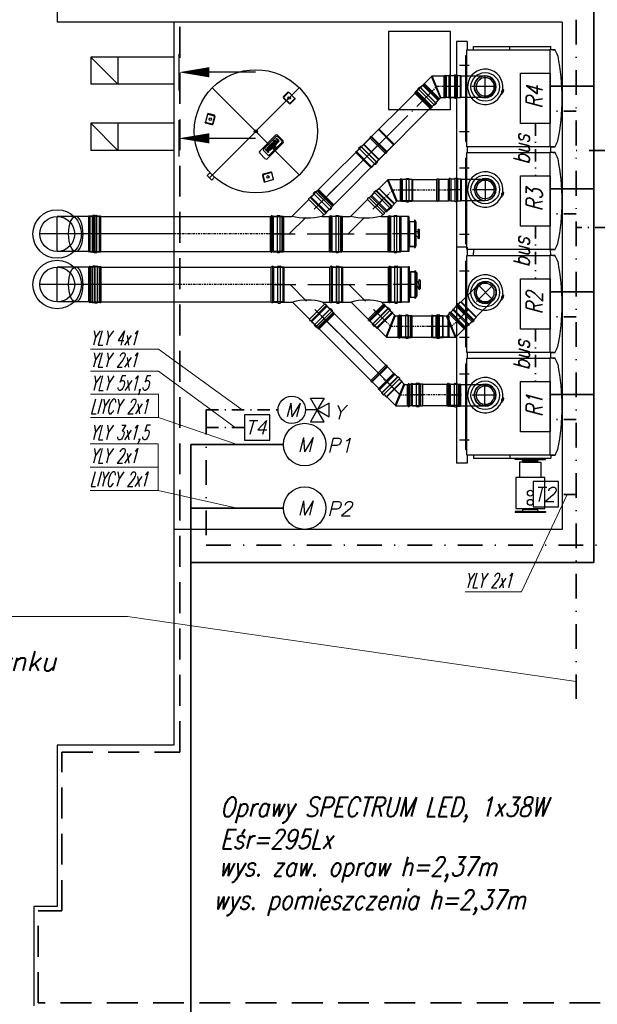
# Model space of a CAD drawing. Header units: millimetres. Extents: x 3448 to 3790, y 468 to 738.
# Tile 3 of 6: x 3552 to 3612, y 526 to 627. Entities that reach past the tile are written whole.
import ezdxf
from ezdxf.enums import TextEntityAlignment as Align

# ---------------------------------------------------------------- set-up
doc = ezdxf.new("R2010")
doc.units = ezdxf.units.MM
for name, pattern in [('ACAD_ISO10W100', [18.5, 12, -3, 0.5, -3]), ('AUSGEZOGEN', [0]), ('DASHDOT', [25.4, 12.7, -6.35, 0, -6.35]), ('DASHED', [181.05, 120.7, -60.35]), ('DASHED2', [9.525, 6.35, -3.175]), ('HIDDEN', [9.525, 6.35, -3.175])]:
    doc.linetypes.add(name, pattern=pattern)
doc.layers.get('0').update_dxf_attribs({"color": 8, "lineweight": 20})
for name, color, linetype, lineweight in [('A-INW-SC', 8, 'Continuous', 30), ('Jeremias - linie zewnetrzne', 8, 'Continuous', 30), ('Jeremias - opisy', 8, 'Continuous', 30), ('Jeremias - osie', 8, 'DASHED', 30), ('Opisy', 2, 'Continuous', 20), ('Oś symetrii', 8, 'ACAD_ISO10W100', 30), ('Pomocnicze', 8, 'Continuous', 30), ('Przewody', 1, 'Continuous', 35), ('Rysunek', 8, 'Continuous', 30), ('Symbole', 3, 'Continuous', 30), ('Ściany', 8, 'Continuous', 30)]:
    doc.layers.add(name, color=color, linetype=linetype, lineweight=lineweight)
doc.styles.add('Romans', font='romans.shx', dxfattribs={"oblique": 15, "height": 2})

# ---------------------------------------------------------------- blocks, each defined once
blk = doc.blocks.new('boven aanzicht con')
for p, q in [((4073.8, 1337.8), (4073.8, 1287.7)), ((4413.8, 1338.5), (4413.8, 1287.7)), ((4304.7, 1205.5), (4301.2, 1205.5)), ((4303, 1207.2), (4303, 1203.7))]:
    blk.add_line(p, q)
at = {"color": 0}
for p, q in [((3993.9, 1300.3), (4493.9, 1300.3)), ((3993.9, 871.3), (3993.9, 1300.3)), ((4463.9, 1307.5), (4023.9, 1307.5)), ((4023.9, 1307.5), (4023.9, 1305.8)), ((4023.9, 1305.8), (4023.9, 1303.2)), ((4023.9, 1303.2), (4023.9, 1302.3)), ((4023.9, 1300.3), (4023.9, 1302.3)), ((4463.9, 1307.5), (4463.9, 1305.8)), ((4463.9, 1305.8), (4463.9, 1303.2)), ((4463.9, 1303.2), (4463.9, 1302.3)), ((4463.9, 1302.3), (4463.9, 1300.3)), ((4493.9, 1300.3), (4493.9, 875.1)), ((4267.1, 1119.9), (4267.1, 1121.9)), ((4267.3, 1119), (4267.7, 1118.4)), ((4291.3, 1113.4), (4291.7, 1114.9)), ((4290, 1112.4), (4290.6, 1112.7)), ((3993.8, 870.5), (3993.8, 870.3)), ((3993.8, 870.4), (3994.2, 851)), ((3994.2, 850.6), (3993.8, 870.3)), ((3993.8, 870.8), (3993.8, 870.3)), ((3993.9, 870.8), (3993.9, 870.3)), ((3993.9, 870.3), (3994.9, 870.3)), ((3994.9, 870.3), (4492.8, 870.3)), ((4492.8, 870.3), (4493.8, 870.3)), ((4493.5, 851.1), (4493.9, 870.4)), ((4493.9, 870.3), (4493.9, 875.1)), ((4493.9, 870.3), (4493.9, 870.5)), ((4493.5, 848.3), (4493.6, 854.8))]:
    blk.add_line(p, q, dxfattribs=at)
blk.add_circle((4302.9, 1205.6), 73.5, dxfattribs=at)
for centre, radius, start, end in [((4023.4, 1301.3), 1, 270, 294.4698), ((4303, 1205.5), 91, 82.8298, 246.7741), ((4303, 1205.5), 91, 262.8458, 82.833), ((4464.3, 1301.3), 1, 245.5302, 270), ((4303, 1205.5), 56.2, 136.7634, 193.2366), ((4303, 1205.5), 46.9, 262.3398, 247.5407), ((4303, 1205.5), 56.2, 133.2366, 136.7634), ((4303, 1205.5), 56.2, 76.7634, 133.2366), ((4295.7, 1178.3), 84.3, 73.8349, 76.2255), ((4303, 1205.5), 56.2, 16.7634, 73.2366), ((4303, 1205.5), 56.2, 316.7634, 13.2366), ((4303, 1205.5), 56.2, 13.2366, 16.7634), ((4303, 1205.5), 56.2, 193.2366, 196.7634), ((4303, 1205.5), 56.2, 196.7634, 253.638), ((4303, 1205.5), 56.2, 313.2366, 316.7634), ((4303, 1205.5), 47, 249.1044, 260.8956), ((4303, 1205.5), 56.2, 253.638, 256.362), ((4303, 1205.5), 56.2, 256.362, 313.2366), ((4643.9, 862.8), 649.8, 180.5382, 181.3738), ((3996.3, 847.1), 2, 180.8133, 242.8265), ((4244.4, 1927.4), 1118.2, 258.651, 281.2547), ((4491.4, 847.1), 2, 296.1028, 359.1617)]:
    blk.add_arc(centre, radius, start, end, dxfattribs=at)
blk.add_ellipse((4279.1, 1116.2), major_axis=(11.6, -3.1), ratio=0.258819, dxfattribs=at)
for points, knots in [([(4248.3, 1192.6), (4248.3, 1192.5), (4248.3, 1192.4), (4248.2, 1192.1), (4248.1, 1192.1), (4247.9, 1192)], [0, 0, 0, 0, 0.5, 0.5, 1, 1, 1, 1]), ([(4248.6, 1189.6), (4248.7, 1189.7), (4248.8, 1189.6), (4249.1, 1189.5), (4249.2, 1189.4), (4249.2, 1189.3)], [0, 0, 0, 0, 0.5, 0.5, 1, 1, 1, 1]), ([(4285.1, 1162.1), (4285.2, 1162), (4285.3, 1161.9), (4285.7, 1161.8), (4286, 1161.7), (4286.2, 1161.6)], [0.7770185, 0.7770185, 0.7770185, 0.7770185, 0.875, 0.875, 1, 1, 1, 1]), ([(4295.6, 1159.1), (4295.8, 1159), (4296.1, 1159), (4296.5, 1159), (4296.6, 1158.9), (4296.7, 1158.9)], [0, 0, 0, 0, 0.125, 0.125, 0.20416, 0.20416, 0.20416, 0.20416]), ([(3993.9, 871.3), (3993.9, 871.3), (3993.9, 871.3), (3993.9, 871.2), (3993.9, 871.1), (3993.8, 870.9), (3993.8, 870.8), (3993.9, 870.6), (3993.9, 870.4), (3993.9, 870.3)], [0.3740197, 0.3740197, 0.3740197, 0.3740197, 0.5, 0.5, 0.75, 0.75, 0.875, 0.875, 1, 1, 1, 1]), ([(4493.6, 856.7), (4493.6, 856.1), (4493.6, 855.4), (4493.6, 854.1), (4493.6, 853.5), (4493.5, 851.7), (4493.5, 850.6), (4493.5, 848.9), (4493.5, 848.3), (4493.5, 847.5), (4493.5, 847.3), (4493.4, 847.2)], [0, 0, 0, 0, 0.0625, 0.0625, 0.125, 0.125, 0.25, 0.25, 0.375, 0.375, 0.46456, 0.46456, 0.46456, 0.46456]), ([(4493.4, 847.2), (4493.5, 847.3), (4493.5, 847.6), (4493.5, 848), (4493.5, 848.1), (4493.5, 848.2)], [0.6013961, 0.6013961, 0.6013961, 0.6013961, 0.75, 0.75, 0.7995415, 0.7995415, 0.7995415, 0.7995415])]:
    blk.add_open_spline(points, degree=3, knots=knots, dxfattribs=at)
blk.add_rational_spline([(4290.6, 1112.7), (4295.2, 1115.2), (4281.7, 1119.3), (4268.1, 1123.5), (4267.1, 1119.9)], [1, 0.65756504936, 1, 0.657565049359, 1], degree=2, knots=[0, 0, 0, 0.5, 0.5, 1, 1, 1], dxfattribs=at)
for points, weights in [([(4267.1, 1119.9), (4267, 1119.5), (4267.3, 1119)], [1, 0.990816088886, 1]), ([(4291.7, 1114.9), (4291.7, 1115.1), (4291.7, 1115.2)], [1, 0.9992111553, 1])]:
    blk.add_rational_spline(points, weights, degree=2, dxfattribs=at)
for points in [[(3995.4, 845.3), (4005, 840.6), (4014.9, 835.8), (4025.1, 830.8)], [(4462.6, 830.8), (4472.8, 835.8), (4482.7, 840.6), (4492.3, 845.3)]]:
    blk.add_open_spline(points, degree=3, dxfattribs=at)
blk = doc.blocks.new('fl')
for p, q in [((-5, 38), (-5, 78)), ((-5, 78), (0, 78)), ((0, -78), (0, 78)), ((-15, 38), (-5, 41.4)), ((-15, -38), (-15, 38)), ((-5, 38), (-5, -38)), ((-15, -38), (-5, -41.4)), ((-5, -38), (-5, -78)), ((-5, -78), (0, -78))]:
    blk.add_line(p, q)
blk = doc.blocks.new('gbs-albi31_180_wzp')
at = {"layer": 'Jeremias - linie zewnetrzne'}
for p, q in [((-91.4, 148.9), (-92.5, 154.9)), ((-92.5, 154.9), (92.5, 154.9)), ((91.4, 148.9), (92.5, 154.9)), ((-95.1, 128.9), (-95.1, 117.8)), ((-94.7, 129.8), (94.7, 129.8)), ((-94.7, 116.9), (94.7, 116.9)), ((-94.3, 130), (-92.2, 130.4)), ((-94.3, 116.8), (-92.2, 116.3)), ((-91.4, 148.9), (-91.4, 131.4)), ((-91.4, 148.9), (91.4, 148.9)), ((-91.4, 115.3), (-91.4, 97.3)), ((91.4, 148.9), (91.4, 131.4)), ((91.4, 115.3), (91.4, 97.3)), ((94.3, 130), (92.2, 130.4)), ((94.3, 116.8), (92.2, 116.3)), ((95.1, 128.9), (95.1, 117.8)), ((-91.4, 97.3), (-90, 94.9)), ((-91.4, 97.3), (91.4, 97.3)), ((-90.5, 54.9), (-90.5, 59.9)), ((-90.5, 59.9), (90.5, 59.9)), ((-90.5, 54.9), (90.5, 54.9)), ((-90, 94.9), (90, 94.9)), ((-90, 54.9), (-90, 94.9)), ((-65.5, 49.9), (-65.5, 54.9)), ((-65.5, 54.9), (65.5, 54.9)), ((-65, 54.9), (-65, 44.9)), ((65, 54.9), (65, 24.9)), ((65.5, 49.9), (65.5, 54.9)), ((91.4, 97.3), (90, 94.9)), ((90, 54.9), (90, 94.9)), ((90.5, 54.9), (90.5, 59.9)), ((-72, 24.9), (-68.8, 21.2)), ((-72, 24.9), (72, 24.9)), ((-68, 20.9), (68, 20.9)), ((65.5, 49.9), (-65.5, 49.9)), ((-65, 44.9), (-65, 24.9)), ((-65, 24.9), (65, 24.9)), ((-63.8, 20.2), (-63.3, 18.9)), ((60.5, 16.9), (-60.3, 16.9)), ((-21.5, 7), (-18, 7)), ((21.5, 0), (-21.5, 0)), ((0, 7), (-18, 7)), ((-11, 14), (-11, 16.9)), ((0, 7), (18, 7)), ((11, 14), (11, 16.9)), ((21.5, 7), (18, 7)), ((63.8, 20.2), (63.3, 18.9)), ((65, 24.9), (65, 44.9)), ((65, 44.9), (65, 24.9)), ((65, 44.9), (65, 24.9)), ((72, 24.9), (68.8, 21.2))]:
    blk.add_line(p, q, dxfattribs=at)
for centre, radius, start, end in [((-94.1, 128.9), 1.03, 101.7683, 180), ((-94.1, 117.8), 1.03, 180, 258.2317), ((-92.4, 131.4), 1.03, 281.7683, 0), ((-92.4, 115.3), 1.03, 0, 78.2317), ((92.4, 131.4), 1.03, 180, 258.2317), ((92.4, 115.3), 1.03, 101.7683, 180), ((94.1, 128.9), 1.03, 0, 78.2317), ((94.1, 117.8), 1.03, 281.7683, 0), ((-68, 21.9), 1, 221.1859, 270), ((-64.7, 19.9), 1, 18.5508, 90), ((-60.5, 19.9), 3, 198.5508, 273.1934), ((-21.5, 3.5), 3.5, 90, 270), ((-18, 14), 7, 270, 0), ((18, 14), 7, 180, 270), ((21.5, 3.5), 3.5, 270, 90), ((60.5, 19.9), 3, 269.9925, 341.4492), ((64.7, 19.9), 1, 90, 161.4492), ((68, 21.9), 1, 270, 318.8141)]:
    blk.add_arc(centre, radius, start, end, dxfattribs=at)
at = {"layer": 'Jeremias - opisy', "linetype": 'AUSGEZOGEN'}
blk.add_line((-91.2, 96.9), (91.2, 96.9), dxfattribs=at)
at = {"layer": 'Jeremias - osie'}
blk.add_line((0, 16.9), (0, 154.9), dxfattribs=at)
blk = doc.blocks.new('gbs-fu16_180_wzb')
at = {"layer": 'Jeremias - linie zewnetrzne'}
for p, q in [((94, 360), (-94, 360)), ((-91.4, 354), (-94, 360)), ((91.4, 354), (94, 360)), ((-95.1, 331.3), (-95.1, 320.2)), ((-94.3, 332.4), (-92.2, 332.8)), ((-94.3, 319.2), (-92.2, 318.7)), ((-94.1, 332.2), (94.7, 332.2)), ((-94.1, 319.3), (94.7, 319.3)), ((-92.2, 332.8), (92.2, 332.8)), ((-92.2, 318.7), (92.2, 318.7)), ((-91.4, 354), (91.4, 354)), ((-91.4, 354), (-91.4, 333.8)), ((-91.4, 317.7), (-91.4, 302.4)), ((91.4, 354), (91.4, 333.8)), ((91.4, 317.7), (91.4, 302.4)), ((94.3, 332.4), (92.2, 332.8)), ((94.3, 319.2), (92.2, 318.7)), ((95.1, 331.3), (95.1, 320.2)), ((-90, 257.8), (-178.2, 169.6)), ((-91.4, 302.4), (91.4, 302.4)), ((-91.4, 302.4), (-90, 300)), ((-90, 300), (90, 300)), ((-90, 300), (-90, 257.8)), ((91.4, 302.4), (90, 300)), ((90, 300), (90, 65.3)), ((-221.5, 126.3), (-186.2, 161.6)), ((-186.2, 161.6), (-185.6, 165.4)), ((-186.2, 161.6), (-108.4, 83.8)), ((-184.5, 167.7), (-184.2, 167.9)), ((-178.2, 169.6), (-181.9, 169.1)), ((-178.2, 169.6), (-100.4, 91.8)), ((-224, 123.1), (-221.5, 126.3)), ((-146.9, 46), (-224, 123.1)), ((-221.5, 126.3), (-143.7, 48.5)), ((-143.7, 48.5), (-221.5, 126.3)), ((-90, 102.2), (-100.4, 91.8)), ((-90, 102.2), (-90, 65.3)), ((-108.4, 83.8), (-143.7, 48.5)), ((-108.4, 83.8), (-104.6, 84.4)), ((-102.3, 85.5), (-102.1, 85.8)), ((-100.4, 91.8), (-100.9, 88.1)), ((-93.1, 59.5), (-93.1, 59.8)), ((-90, 65.3), (-92.3, 62.3)), ((-90, 54), (-92.3, 57)), ((-90, 65.3), (90, 65.3)), ((-90, 4), (-90, 54)), ((-90, 54), (90, 54)), ((90, 65.3), (92.3, 62.3)), ((90, 54), (92.3, 57)), ((90, 54), (90, 4)), ((93.1, 59.5), (93.1, 59.8)), ((-143.7, 48.5), (-146.9, 46)), ((-89.5, 0), (-90, 4)), ((-90, 4), (90, 4)), ((90, 4), (-90, 4)), ((89.5, 0), (-89.5, 0)), ((90, 4), (89.5, 0))]:
    blk.add_line(p, q, dxfattribs=at)
for centre, radius, start, end in [((-94.1, 331.3), 1.03, 101.7683, 180), ((-94.1, 320.2), 1.03, 180, 258.2317), ((-92.4, 333.8), 1.03, 281.7683, 0), ((-92.4, 317.7), 1.03, 0, 78.2317), ((92.4, 333.8), 1.03, 180, 258.2317), ((92.4, 317.7), 1.03, 101.7683, 180), ((94.1, 331.3), 1.03, 0, 78.2317), ((94.1, 320.2), 1.03, 281.7683, 0), ((-407.5, 180), 326.9, 346.2351, 13.7649), ((-181.6, 164.8), 4.11, 135, 171.8397), ((-181.3, 165), 4.11, 98.1603, 135), ((-105.2, 88.4), 4.11, 278.1603, 315), ((-105, 88.7), 4.11, 315, 351.8397), ((-89, 59.8), 4.11, 143.1603, 180), ((-89, 59.5), 4.11, 180, 216.8397), ((89, 59.8), 4.11, 0, 36.8397), ((89, 59.5), 4.11, 323.1603, 0)]:
    blk.add_arc(centre, radius, start, end, dxfattribs=at)
at = {"layer": 'Jeremias - opisy', "linetype": 'AUSGEZOGEN'}
blk.add_line((91.2, 302), (-91.2, 302), dxfattribs=at)
at = {"layer": 'Jeremias - osie'}
for p, q in [((0, 360), (0, 0)), ((0, 270), (-185.5, 84.5))]:
    blk.add_line(p, q, dxfattribs=at)
blk = doc.blocks.new('fu_0629_110_wzg')
for p, q in [((123.3, 55), (0, 55)), ((125.7, 56.4), (123.3, 55)), ((123.3, 55), (123.3, -55)), ((125.7, 56.4), (125.7, -56.4)), ((141, 56.4), (125.7, 56.4)), ((142.4, 59.3), (142, 57.2)), ((142, 57.2), (142, -57.2)), ((142.6, 59.7), (142.6, -59.7)), ((154.6, 60.1), (143.4, 60.1)), ((155.5, 59.7), (155.5, -59.7)), ((155.6, 59.3), (156.1, 57.2)), ((156.1, 57.2), (156.1, -57.2)), ((177.3, 56.4), (157.1, 56.4)), ((177.3, 56.4), (183.3, 59)), ((177.3, 56.4), (177.3, -56.4)), ((183.3, -59), (183.3, 59)), ((123.3, -55), (0, -55)), ((125.7, -56.4), (123.3, -55)), ((141, -56.4), (125.7, -56.4)), ((142.4, -59.3), (142, -57.2)), ((154.6, -60.1), (143.4, -60.1)), ((155.6, -59.3), (156.1, -57.2)), ((177.3, -56.4), (157.1, -56.4)), ((177.3, -56.4), (183.3, -59))]:
    blk.add_line(p, q)
for centre, start, end in [((141, 57.4), 270, 348.2317), ((143.4, 59.1), 90, 168.2317), ((154.6, 59.1), 11.7683, 90), ((157.1, 57.4), 191.7683, 270), ((141, -57.4), 11.7683, 90), ((143.4, -59.1), 191.7683, 270), ((154.6, -59.1), 270, 348.2317), ((157.1, -57.4), 90, 168.2317)]:
    blk.add_arc(centre, 1.03, start, end)
at = {"layer": 'Jeremias - linie zewnetrzne'}
blk.add_circle((0, 0), 55, dxfattribs=at)
at = {"layer": 'Jeremias - opisy', "linetype": 'AUSGEZOGEN'}
blk.add_line((125.3, -56.2), (125.3, 56.2), dxfattribs=at)
at = {"layer": 'Jeremias - osie'}
for p, q in [((0, 55), (0, -55)), ((-55, 0), (183.3, 0))]:
    blk.add_line(p, q, dxfattribs=at)
blk = doc.blocks.new('A$C3615')
at = {"layer": 'Jeremias - linie zewnetrzne', "xscale": 0.09999999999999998, "yscale": 0.09999999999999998, "zscale": 0.09999999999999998, "rotation": 135}
blk.add_blockref('fu_0629_110_wzg', (17.21, 8.14), dxfattribs=at)
blk = doc.blocks.new('A$C15808')
at = {"layer": 'Oś symetrii'}
for p, q in [((58.1, 119), (143.4, 204.2)), ((58.1, 0), (58.1, 119))]:
    blk.add_line(p, q, dxfattribs=at)
at = {"layer": 'Pomocnicze'}
blk.add_line((0.1, 74.2), (116, 74.2), dxfattribs=at)
at = {"layer": 'Rysunek', "lineweight": -2}
for p, q in [((60, 204.7), (61.1, 202.9)), ((68, 213.9), (60.1, 206)), ((60.2, 204.6), (144.2, 120.7)), ((61.1, 202.9), (142, 122)), ((69.3, 214), (71.1, 212.8)), ((69.3, 213.7), (153.3, 129.8)), ((71.1, 212.8), (152, 131.9)), ((85.7, 226.3), (72.4, 213)), ((85.7, 226.3), (89.8, 232.6)), ((85.7, 226.3), (165.5, 146.6)), ((171.7, 150.7), (89.8, 232.6)), ((49.4, 188.1), (3.1, 141.7)), ((50.2, 190.8), (49.4, 188.1)), ((49.4, 188.1), (127.2, 110.3)), ((61, 201.6), (50.2, 190.8)), ((50.2, 190.8), (129.9, 111)), ((113.1, 96.2), (3.1, 141.7)), ((3.1, 141.7), (3.1, 81)), ((116.1, 99.2), (6.1, 144.8)), ((127.2, 110.3), (113.1, 96.2)), ((129.9, 111), (127.2, 110.3)), ((140.7, 121.9), (129.9, 111)), ((143.8, 120.8), (142, 122)), ((153, 128.9), (145.1, 121)), ((153.1, 130.2), (152, 131.9)), ((165.5, 146.6), (152.1, 133.2)), ((165.5, 146.6), (171.7, 150.7)), ((0, 75.2), (0, 75.5)), ((3.1, 81), (0.8, 78)), ((3.1, 69.7), (0.8, 72.7)), ((3.1, 81), (113.1, 81)), ((3.1, 69.7), (113.1, 69.7)), ((3.1, 19.1), (3.1, 69.7)), ((113.1, 96.2), (113.1, 81)), ((113.1, 81), (115.3, 78)), ((113.1, 69.7), (115.3, 72.7)), ((113.1, 19.1), (113.1, 69.7)), ((116.2, 75.2), (116.2, 75.5)), ((113.1, 19.1), (3.1, 19.1)), ((3.1, 19.1), (3.9, 16.2)), ((112.3, 16.2), (3.9, 16.2)), ((113.1, 19.1), (112.3, 16.2))]:
    blk.add_line(p, q, dxfattribs=at)
for centre, radius, start, end in [((60.8, 205.2), 1.03, 135, 213.2317), ((60.3, 202.3), 1.03, 315, 33.2317), ((68.7, 213.1), 1.03, 56.7683, 135), ((71.6, 213.7), 1.03, 236.7683, 315), ((141.5, 121.1), 1.03, 56.7683, 135), ((144.4, 121.7), 1.03, 236.7683, 315), ((152.8, 132.5), 1.03, 135, 213.2317), ((152.3, 129.6), 1.03, 315, 33.2317), ((4.1, 75.5), 4.11, 143.1603, 180), ((4.1, 75.2), 4.11, 180, 216.8397), ((112.1, 75.5), 4.11, 0, 36.8397), ((112.1, 75.2), 4.11, 323.1603, 0)]:
    blk.add_arc(centre, radius, start, end, dxfattribs=at)
blk = doc.blocks.new('A$C6213')
at = {"layer": 'A-INW-SC', "xscale": 0.1, "yscale": 0.1, "zscale": 0.1}
blk.add_blockref('A$C15808', (0, 0), dxfattribs=at)
blk = doc.blocks.new('A$C7243')
at = {"layer": 'A-INW-SC'}
blk.add_line((0, 37.85), (37.85, 0), dxfattribs=at)
blk = doc.blocks.new('A$C15579')
at = {"layer": 'Oś symetrii', "lineweight": -3}
blk.add_line((6.01, 0), (6.01, 52.19), dxfattribs=at)
at = {"layer": 'Pomocnicze', "lineweight": -3}
blk.add_line((0.23, 6.69), (11.79, 6.69), dxfattribs=at)
at = {"layer": 'Rysunek', "lineweight": -3}
for p, q in [((11.76, 50.89), (0.26, 50.89)), ((0.37, 50.29), (0.26, 50.89)), ((11.65, 50.29), (11.76, 50.89)), ((0, 48.02), (0, 46.91)), ((0.04, 48.11), (11.98, 48.11)), ((0.04, 46.82), (11.98, 46.82)), ((0.08, 48.12), (0.29, 48.17)), ((0.08, 46.81), (0.29, 46.76)), ((0.29, 48.17), (11.73, 48.17)), ((0.29, 46.76), (11.73, 46.76)), ((0.37, 50.29), (11.65, 50.29)), ((0.37, 50.29), (0.37, 48.27)), ((0.37, 46.66), (0.37, 45.13)), ((11.65, 50.29), (11.65, 48.27)), ((11.65, 46.66), (11.65, 45.13)), ((11.94, 48.12), (11.73, 48.17)), ((11.94, 46.81), (11.73, 46.76)), ((12.02, 48.02), (12.02, 46.91)), ((0.37, 45.13), (11.65, 45.13)), ((0.37, 45.13), (0.51, 44.89)), ((0.51, 44.89), (11.51, 44.89)), ((0.51, 44.89), (0.51, 7.42)), ((11.65, 45.13), (11.51, 44.89)), ((11.51, 44.89), (11.51, 7.42)), ((0.2, 6.84), (0.2, 6.87)), ((0.51, 7.42), (0.28, 7.12)), ((0.51, 6.29), (0.28, 6.59)), ((0.51, 7.42), (11.51, 7.42)), ((11.51, 7.42), (11.74, 7.12)), ((11.51, 6.29), (11.74, 6.59)), ((11.82, 6.84), (11.82, 6.87))]:
    blk.add_line(p, q, dxfattribs=at)
blk.add_lwpolyline([(0.51, 1.29), (0.51, 6.29), (11.51, 6.29), (11.51, 1.29), (11.46, 0.89), (0.56, 0.89), (0.51, 1.29), (11.51, 1.29)], close=True, dxfattribs=at)
for centre, radius, start, end in [((0.1, 48.02), 0.103, 101.7683, 180), ((0.1, 46.91), 0.103, 180, 258.2317), ((0.27, 48.27), 0.103, 281.7683, 0), ((0.27, 46.66), 0.103, 0, 78.2317), ((11.75, 48.27), 0.103, 180, 258.2317), ((11.75, 46.66), 0.103, 101.7683, 180), ((11.92, 48.02), 0.103, 0, 78.2317), ((11.92, 46.91), 0.103, 281.7683, 0), ((0.61, 6.87), 0.411, 143.1603, 180), ((0.61, 6.84), 0.411, 180, 216.8397), ((11.41, 6.87), 0.411, 0, 36.8397), ((11.41, 6.84), 0.411, 323.1603, 0)]:
    blk.add_arc(centre, radius, start, end, dxfattribs=at)
blk = doc.blocks.new('A$C6289')
at = {"layer": 'Oś symetrii', "lineweight": -3}
blk.add_line((60.1, 0), (60.1, 271.9), dxfattribs=at)
at = {"layer": 'Pomocnicze', "lineweight": -3}
blk.add_line((2.3, 66.7), (117.9, 66.7), dxfattribs=at)
at = {"layer": 'Rysunek', "lineweight": -3}
for p, q in [((117.6, 258.7), (2.6, 258.7)), ((3.7, 252.7), (2.6, 258.7)), ((116.5, 252.7), (117.6, 258.7)), ((0, 230), (0, 218.9)), ((0.4, 230.9), (119.8, 230.9)), ((0.4, 218), (119.8, 218)), ((0.8, 231), (2.9, 231.5)), ((0.8, 217.8), (2.9, 217.4)), ((2.9, 231.5), (117.3, 231.5)), ((2.9, 217.4), (117.3, 217.4)), ((3.7, 252.7), (116.5, 252.7)), ((3.7, 252.7), (3.7, 232.5)), ((3.7, 216.4), (3.7, 201.1)), ((116.5, 252.7), (116.5, 232.5)), ((116.5, 216.4), (116.5, 201.1)), ((119.4, 231), (117.3, 231.5)), ((119.4, 217.8), (117.3, 217.4)), ((120.2, 230), (120.2, 218.9)), ((3.7, 201.1), (116.5, 201.1)), ((3.7, 201.1), (5.1, 198.7)), ((5.1, 198.7), (115.1, 198.7)), ((5.1, 198.7), (5.1, 74)), ((116.5, 201.1), (115.1, 198.7)), ((115.1, 198.7), (115.1, 74)), ((2, 68.2), (2, 68.5)), ((5.1, 74), (2.8, 71)), ((5.1, 62.7), (2.8, 65.7)), ((5.1, 74), (115.1, 74)), ((115.1, 74), (117.4, 71)), ((115.1, 62.7), (117.4, 65.7)), ((118.2, 68.2), (118.2, 68.5))]:
    blk.add_line(p, q, dxfattribs=at)
blk.add_lwpolyline([(5.1, 12.7), (5.1, 62.7), (115.1, 62.7), (115.1, 12.7), (114.6, 8.7), (5.6, 8.7), (5.1, 12.7), (115.1, 12.7)], close=True, dxfattribs=at)
for centre, radius, start, end in [((1, 230), 1.03, 101.7683, 180), ((1, 218.9), 1.03, 180, 258.2317), ((2.7, 232.5), 1.03, 281.7683, 0), ((2.7, 216.4), 1.03, 0, 78.2317), ((117.5, 232.5), 1.03, 180, 258.2317), ((117.5, 216.4), 1.03, 101.7683, 180), ((119.2, 230), 1.03, 0, 78.2317), ((119.2, 218.9), 1.03, 281.7683, 0), ((6.1, 68.5), 4.11, 143.1603, 180), ((6.1, 68.2), 4.11, 180, 216.8397), ((114.1, 68.5), 4.11, 0, 36.8397), ((114.1, 68.2), 4.11, 323.1603, 0)]:
    blk.add_arc(centre, radius, start, end, dxfattribs=at)
blk = doc.blocks.new('A$C19638')
at = {"layer": 'Oś symetrii', "lineweight": -3}
blk.add_line((95.1, 0), (95.1, 1010), dxfattribs=at)
at = {"layer": 'Rysunek', "lineweight": -3}
for p, q in [((0, 976.3), (0, 965.2)), ((0.8, 977.3), (2.9, 977.8)), ((0.8, 964.2), (2.9, 963.7)), ((1, 977.2), (189.8, 977.2)), ((1, 964.3), (189.8, 964.3)), ((189.1, 1005), (1.1, 1005)), ((3.7, 999), (1.1, 1005)), ((2.9, 977.8), (187.3, 977.8)), ((2.9, 963.7), (187.3, 963.7)), ((3.7, 999), (186.5, 999)), ((3.7, 999), (3.7, 978.8)), ((3.7, 962.7), (3.7, 947.4)), ((186.5, 999), (189.1, 1005)), ((186.5, 999), (186.5, 978.8)), ((186.5, 962.7), (186.5, 947.4)), ((189.4, 977.3), (187.3, 977.8)), ((189.4, 964.2), (187.3, 963.7)), ((190.2, 976.3), (190.2, 965.2)), ((3.7, 947.4), (186.5, 947.4)), ((3.7, 947.4), (5.1, 945)), ((5.1, 945), (185.1, 945)), ((5.1, 945), (5.1, 70.3)), ((186.5, 947.4), (185.1, 945)), ((185.1, 945), (185.1, 70.3)), ((2, 64.5), (2, 64.8)), ((5.1, 70.3), (2.8, 67.3)), ((5.1, 59), (2.8, 62)), ((5.1, 70.3), (185.1, 70.3)), ((185.1, 70.3), (187.4, 67.3)), ((185.1, 59), (187.4, 62)), ((188.2, 64.5), (188.2, 64.8))]:
    blk.add_line(p, q, dxfattribs=at)
blk.add_lwpolyline([(5.1, 9), (5.1, 59), (185.1, 59), (185.1, 9), (184.6, 5), (5.6, 5), (5.1, 9), (185.1, 9)], close=True, dxfattribs=at)
for centre, radius, start, end in [((1, 976.3), 1.03, 101.7683, 180), ((1, 965.2), 1.03, 180, 258.2317), ((2.7, 978.8), 1.03, 281.7683, 0), ((2.7, 962.7), 1.03, 0, 78.2317), ((187.5, 978.8), 1.03, 180, 258.2317), ((187.5, 962.7), 1.03, 101.7683, 180), ((189.2, 976.3), 1.03, 0, 78.2317), ((189.2, 965.2), 1.03, 281.7683, 0), ((6.1, 64.8), 4.11, 143.1603, 180), ((6.1, 64.5), 4.11, 180, 216.8397), ((184.1, 64.8), 4.11, 0, 36.8397), ((184.1, 64.5), 4.11, 323.1603, 0)]:
    blk.add_arc(centre, radius, start, end, dxfattribs=at)
blk = doc.blocks.new('A$C22460')
for p, q in [((253.4, 185.1), (90, 185.1)), ((90, 5.1), (90, 185.1)), ((255.8, 186.5), (253.4, 185.1)), ((253.4, 5.1), (253.4, 185.1)), ((255.8, 3.7), (255.8, 186.5)), ((271.1, 186.5), (255.8, 186.5)), ((272.6, 189.4), (272.1, 187.3)), ((272.1, 2.9), (272.1, 187.3)), ((272.7, 1), (272.7, 189.8)), ((284.7, 190.2), (273.6, 190.2)), ((285.6, 1), (285.6, 189.8)), ((285.7, 189.4), (286.2, 187.3)), ((286.2, 2.9), (286.2, 187.3)), ((307.4, 186.5), (287.2, 186.5)), ((307.4, 186.5), (313.4, 189.1)), ((307.4, 3.7), (307.4, 186.5)), ((313.4, 189.1), (313.4, 1.1)), ((313.4, 95.1), (0, 95.1)), ((253.4, 5.1), (90, 5.1)), ((255.8, 3.7), (253.4, 5.1)), ((271.1, 3.7), (255.8, 3.7)), ((272.6, 0.8), (272.1, 2.9)), ((284.7, 0), (273.6, 0)), ((285.7, 0.8), (286.2, 2.9)), ((307.4, 3.7), (287.2, 3.7)), ((307.4, 3.7), (313.4, 1.1))]:
    blk.add_line(p, q)
blk.add_circle((90, 95.1), 90)
for centre, start, end in [((271.1, 187.5), 270, 348.2317), ((273.6, 189.2), 90, 168.2317), ((284.7, 189.2), 11.7683, 90), ((287.2, 187.5), 191.7683, 270), ((271.1, 2.7), 11.7683, 90), ((273.6, 1), 191.7683, 270), ((284.7, 1), 270, 348.2317), ((287.2, 2.7), 90, 168.2317)]:
    blk.add_arc(centre, 1.03, start, end)
at = {"extrusion": (0, 0, -1)}
blk.add_ellipse((185.6, 95.1), major_axis=(0, 90), ratio=0.414214, start_param=3.141593, end_param=6.283185, dxfattribs=at)
blk.add_ellipse((185.6, 95.1), major_axis=(0, 90), ratio=0.414214, start_param=3.141593, end_param=6.283185)
blk = doc.blocks.new('WB')
at = {"layer": 'Symbole'}
for p, q in [((1653.08, 361.05), (1653.08, 364.13)), ((1653.08, 364.13), (1658.25, 364.13)), ((1658.25, 364.13), (1658.25, 361.05)), ((1658.25, 361.05), (1653.08, 361.05))]:
    blk.add_line(p, q, dxfattribs=at)

msp = doc.modelspace()

# ---------------------------------------------------------------- linework, layer by layer
at = {"layer": 'Opisy', "ltscale": 25}
for p, q in [((3559.56, 593.45), (3566.54, 593.45)), ((3559.56, 591.17), (3566.54, 591.17)), ((3559.56, 588.81), (3566.54, 588.81)), ((3559.56, 586.41), (3566.54, 586.41)), ((3559.52, 583.72), (3566.5, 583.72)), ((3559.52, 581.32), (3566.5, 581.32)), ((3559.52, 578.92), (3566.5, 578.92)), ((3598.13, 568.49), (3603.93, 568.49))]:
    msp.add_line(p, q, dxfattribs=at)
at = {"layer": 'Opisy', "ltscale": 0.5}
for p, q in [((3566.54, 593.45), (3575.16, 587.2)), ((3566.54, 591.17), (3574.46, 585.38)), ((3566.54, 586.41), (3566.54, 588.81)), ((3566.54, 586.41), (3574.65, 583.63)), ((3566.5, 578.92), (3566.5, 583.72)), ((3566.5, 578.92), (3574.65, 577.1)), ((3603.93, 568.49), (3608.64, 578.51)), ((3563.36, 565.93), (3609.55, 559.27))]:
    msp.add_line(p, q, dxfattribs=at)
at = {"layer": 'Opisy'}
msp.add_line((3563.36, 565.93), (3516.79, 565.93), dxfattribs=at)
at = {"layer": 'Przewody', "ltscale": 0.5}
for p, q in [((3611.36, 649.86), (3611.36, 571.51)), ((3611.36, 620.5), (3606.9, 620.5)), ((3611.36, 609.94), (3606.9, 609.94)), ((3611.36, 599.34), (3606.9, 599.34)), ((3611.36, 588.78), (3606.9, 588.78)), ((3579.41, 583.63), (3569.88, 583.63)), ((3569.88, 583.63), (3569.88, 571.51)), ((3579.41, 577.1), (3569.88, 577.1)), ((3569.88, 571.51), (3611.36, 571.51)), ((3569.88, 571.51), (3569.88, 490.91))]:
    msp.add_line(p, q, dxfattribs=at)
at = {"layer": 'Przewody', "linetype": 'DASHDOT', "ltscale": 0.2}
for p, q in [((3609.55, 648.04), (3609.55, 557.46)), ((3634.16, 613.88), (3609.55, 613.88)), ((3571.47, 587.2), (3571.47, 573.27)), ((3571.47, 573.27), (3661.49, 573.27))]:
    msp.add_line(p, q, dxfattribs=at)
at = {"layer": 'Przewody', "linetype": 'HIDDEN', "ltscale": 0.5}
for p, q in [((3568.75, 552), (3568.75, 627.6)), ((3556.61, 535.65), (3556.61, 552)), ((3556.61, 552), (3568.75, 552)), ((3554.16, 526.18), (3554.16, 535.65)), ((3554.16, 535.65), (3556.61, 535.65)), ((3664.42, 526.18), (3554.16, 526.18))]:
    msp.add_line(p, q, dxfattribs=at)
at = {"layer": 'Przewody', "linetype": 'DASHDOT', "ltscale": 0.1}
for p, q in [((3609.55, 617.93), (3606.9, 617.93)), ((3605.36, 616.68), (3605.36, 611.28)), ((3609.55, 607.37), (3606.9, 607.37)), ((3605.36, 606.11), (3605.36, 600.68)), ((3612.77, 605.98), (3609.55, 605.98)), ((3609.55, 596.77), (3606.9, 596.77)), ((3605.36, 595.51), (3605.36, 590.11)), ((3571.47, 587.2), (3578.86, 587.2)), ((3609.55, 586.21), (3606.9, 586.21)), ((3571.47, 585.38), (3575.39, 585.38)), ((3609.55, 578.51), (3607.73, 578.51))]:
    msp.add_line(p, q, dxfattribs=at)
at = {"layer": 'Symbole'}
msp.add_line((3582.89, 587.2), (3581.67, 587.2), dxfattribs=at)
for points in [[(3582.19, 588.42), (3583.6, 588.42), (3582.89, 587.2)], [(3584.11, 586.49), (3584.11, 587.9), (3582.89, 587.2)], [(3578, 584.07), (3578, 586.68), (3575.39, 586.68), (3575.39, 584.07)], [(3582.19, 585.98), (3583.6, 585.98), (3582.89, 587.2)], [(3607.73, 577.21), (3607.73, 579.82), (3605.12, 579.82), (3605.12, 577.21)]]:
    msp.add_lwpolyline(points, close=True, dxfattribs=at)
for centre, radius in [((3580.27, 587.2), 1.41), ((3581.6, 583.63), 2.19), ((3581.6, 577.1), 2.19)]:
    msp.add_circle(centre, radius, dxfattribs=at)
at = {"layer": 'Ściany'}
for p, q in [((3556.12, 659.5), (3556.12, 627.1)), ((3568.12, 627.1), (3556.12, 627.1)), ((3608.12, 627.1), (3568.12, 627.1)), ((3568.12, 627.1), (3568.12, 552.7)), ((3608.12, 627.1), (3608.12, 574.9)), ((3597.23, 625.1), (3597.23, 602.9)), ((3598.33, 625.1), (3597.23, 625.1)), ((3598.33, 625.1), (3598.33, 624.26)), ((3598.99, 624.26), (3598.99, 624.58)), ((3598.99, 624.58), (3606.93, 624.58)), ((3602.73, 624.26), (3602.73, 624.58)), ((3606.93, 624.26), (3606.93, 624.58)), ((3568.12, 623.5), (3559.58, 623.5)), ((3559.58, 623.5), (3559.58, 620.7)), ((3559.58, 623.5), (3562.38, 620.7)), ((3562.38, 623.5), (3562.38, 620.7)), ((3568.12, 623.5), (3568.12, 620.7)), ((3568.63, 623.81), (3568.63, 620.06)), ((3576.53, 621.94), (3571.78, 621.94)), ((3568.12, 620.7), (3559.58, 620.7)), ((3581.05, 620.34), (3571.8, 611.09)), ((3581.05, 611.37), (3572.08, 620.34)), ((3579.91, 619.91), (3579.43, 619.43)), ((3579.43, 619.29), (3580, 618.72)), ((3579.47, 619.39), (3579.95, 619.87)), ((3580.03, 618.76), (3579.47, 619.32)), ((3579.95, 619.9), (3579.94, 619.91)), ((3579.95, 619.9), (3580, 619.85)), ((3580.56, 619.29), (3580, 619.85)), ((3580.58, 619.24), (3580.1, 618.76)), ((3580.14, 618.72), (3580.62, 619.2)), ((3580.56, 619.29), (3580.61, 619.24)), ((3580.62, 619.23), (3580.61, 619.24)), ((3568.63, 617.01), (3568.63, 613.26)), ((3571.6, 617.6), (3571.39, 616.83)), ((3571.6, 617.6), (3571.62, 617.67)), ((3571.62, 617.68), (3571.62, 617.67)), ((3571.63, 617.64), (3572.29, 617.47)), ((3572.3, 617.52), (3571.64, 617.69)), ((3572.32, 617.41), (3572.12, 616.63)), ((3572.17, 616.62), (3572.37, 617.39)), ((3568.12, 616.7), (3559.58, 616.7)), ((3559.58, 616.7), (3559.58, 613.9)), ((3559.58, 616.7), (3562.38, 613.9)), ((3562.38, 616.7), (3562.38, 613.9)), ((3568.12, 616.7), (3568.12, 613.9)), ((3571.37, 616.76), (3571.39, 616.83)), ((3571.37, 616.76), (3571.37, 616.75)), ((3571.39, 616.73), (3572.04, 616.55)), ((3572.06, 616.6), (3571.4, 616.78)), ((3576.53, 615.14), (3571.78, 615.14)), ((3598.33, 614.26), (3598.33, 613.7)), ((3606.93, 613.7), (3606.93, 614.26)), ((3568.12, 613.9), (3559.58, 613.9)), ((3577.26, 611.33), (3577.44, 610.67)), ((3577.49, 610.69), (3577.31, 611.34)), ((3578.11, 611.66), (3577.33, 611.45)), ((3577.35, 611.41), (3578.12, 611.61)), ((3577.54, 610.68), (3578.31, 610.89)), ((3578.18, 611.58), (3578.36, 610.92)), ((3578.4, 610.93), (3578.23, 611.59)), ((3578.38, 610.91), (3578.31, 610.89)), ((3578.38, 610.91), (3578.39, 610.91)), ((3577.46, 610.66), (3577.47, 610.66)), ((3577.54, 610.68), (3577.47, 610.66)), ((3568.12, 605.3), (3556.12, 605.3)), ((3598.33, 603.93), (3597.23, 603.93)), ((3597.23, 603.93), (3597.23, 581.73)), ((3597.23, 603.93), (3597.23, 581.73)), ((3598.33, 603.93), (3598.33, 603.1)), ((3598.99, 603.7), (3598.99, 603.41)), ((3598.99, 603.1), (3598.99, 603.41)), ((3606.93, 603.1), (3606.92, 603.7)), ((3568.12, 600.1), (3556.12, 600.1)), ((3598.33, 593.1), (3598.33, 592.53)), ((3606.93, 592.53), (3606.93, 593.1)), ((3598.99, 582.53), (3598.99, 582.25)), ((3602.73, 582.53), (3602.73, 582.25)), ((3606.93, 582.53), (3606.93, 582.25)), ((3598.33, 581.73), (3597.23, 581.73)), ((3598.33, 582.5), (3598.33, 581.73)), ((3598.99, 582.25), (3606.93, 582.25)), ((3603.73, 581.81), (3603.73, 580.23)), ((3604.07, 581.81), (3603.73, 581.81)), ((3604.07, 581.91), (3604.07, 581.81)), ((3604.07, 581.81), (3605.59, 581.81)), ((3605.59, 581.91), (3605.59, 581.81)), ((3605.59, 581.81), (3605.93, 581.81)), ((3605.93, 581.81), (3605.93, 580.23)), ((3606.33, 580.23), (3603.33, 580.23)), ((3603.33, 580.23), (3603.33, 577.03)), ((3606.33, 577.03), (3606.33, 580.23)), ((3606.33, 577.03), (3603.33, 577.03)), ((3604.07, 576.93), (3604.07, 577.03)), ((3605.59, 576.93), (3605.59, 577.03)), ((3608.12, 574.9), (3568.12, 574.9)), ((3568.12, 552.7), (3556.12, 552.7)), ((3556.12, 552.7), (3556.12, 536.1)), ((3556.12, 536.1), (3553.72, 536.1)), ((3553.72, 536.1), (3553.72, 525.9))]:
    msp.add_line(p, q, dxfattribs=at)
at = {"layer": 'Ściany', "extrusion": (0.707107, -0.707107, 0)}
for p, q in [((3578.6, 615.46), (3576.97, 613.82)), ((3578.68, 615.34), (3577.35, 614.01)), ((3578.65, 615.1), (3578.71, 615.16)), ((3578.65, 615.1), (3578.65, 615.1)), ((3578.84, 614.91), (3578.65, 615.1)), ((3578.71, 615.16), (3578.92, 614.96)), ((3578.71, 615.16), (3578.71, 615.16)), ((3579.27, 614.86), (3578.79, 615.34)), ((3579.38, 614.87), (3578.8, 615.46)), ((3577.53, 613.98), (3577.6, 614.05)), ((3577.59, 613.93), (3577.53, 613.98)), ((3577.6, 614.05), (3577.66, 613.98)), ((3577.69, 614.14), (3577.76, 614.21)), ((3577.75, 614.08), (3577.69, 614.14)), ((3577.75, 613.04), (3579.38, 614.67)), ((3577.75, 613.97), (3577.77, 613.99)), ((3577.76, 614.21), (3577.81, 614.15)), ((3577.8, 614.25), (3577.9, 614.35)), ((3577.86, 614.19), (3577.8, 614.25)), ((3577.83, 613.92), (3577.82, 613.91)), ((3577.95, 614.28), (3577.86, 614.19)), ((3577.91, 614.11), (3578.07, 614.27)), ((3577.97, 614.05), (3577.91, 614.11)), ((3577.94, 613.42), (3579.27, 614.75)), ((3578, 613.97), (3578.05, 613.91)), ((3578.12, 614.22), (3578.02, 614.13)), ((3578.02, 614.13), (3578.04, 614.11)), ((3578.05, 614.5), (3578.12, 614.57)), ((3578.05, 614.5), (3578.05, 614.5)), ((3578.47, 614.09), (3578.05, 614.5)), ((3578.07, 614.27), (3578.06, 614.28)), ((3578.12, 614.57), (3578.53, 614.15)), ((3578.12, 614.35), (3578.2, 614.27)), ((3578.13, 614.21), (3578.12, 614.22)), ((3578.14, 614.1), (3578.15, 614.11)), ((3578.21, 614.06), (3578.19, 614.04)), ((3578.21, 614.66), (3578.27, 614.72)), ((3578.45, 614.42), (3578.21, 614.66)), ((3578.27, 614.72), (3578.51, 614.48)), ((3578.34, 614.79), (3578.44, 614.89)), ((3578.4, 614.73), (3578.34, 614.79)), ((3578.49, 614.82), (3578.4, 614.73)), ((3578.4, 614.37), (3578.45, 614.42)), ((3578.46, 614.31), (3578.4, 614.37)), ((3578.45, 614.65), (3578.61, 614.81)), ((3578.51, 614.59), (3578.45, 614.65)), ((3578.51, 614.36), (3578.46, 614.31)), ((3578.53, 614.15), (3578.47, 614.09)), ((3578.51, 614.48), (3578.56, 614.52)), ((3578.54, 614.33), (3578.51, 614.36)), ((3578.51, 614.25), (3578.54, 614.28)), ((3578.57, 614.19), (3578.51, 614.25)), ((3578.66, 614.76), (3578.56, 614.67)), ((3578.56, 614.67), (3578.58, 614.65)), ((3578.56, 614.52), (3578.61, 614.47)), ((3578.61, 614.47), (3578.57, 614.42)), ((3578.57, 614.42), (3578.62, 614.38)), ((3578.61, 614.23), (3578.57, 614.19)), ((3578.61, 614.81), (3578.6, 614.82)), ((3578.66, 614.89), (3578.74, 614.81)), ((3578.67, 614.75), (3578.66, 614.76)), ((3578.68, 614.64), (3578.69, 614.65)), ((3578.75, 614.6), (3578.73, 614.58)), ((3578.81, 614.78), (3578.84, 614.82)), ((3578.87, 614.72), (3578.81, 614.78)), ((3578.92, 614.77), (3578.87, 614.72)), ((3578.87, 614.72), (3578.87, 614.72)), ((3576.97, 613.62), (3577.55, 613.04)), ((3577.35, 613.9), (3577.83, 613.42)), ((3577.83, 613.68), (3577.77, 613.74)), ((3577.83, 613.81), (3577.9, 613.75)), ((3577.9, 613.75), (3577.83, 613.68)), ((3577.99, 613.84), (3577.93, 613.91)), ((3578.05, 613.91), (3577.99, 613.84))]:
    msp.add_line(p, q, dxfattribs=at)
at = {"layer": 'Ściany', "extrusion": (0, 0, -1)}
for p, q in [((3571.56, 611.33), (3571.86, 611.62)), ((3571.8, 611.09), (3571.56, 611.33)), ((3572.04, 610.85), (3571.8, 611.09)), ((3572.04, 610.85), (3572.33, 611.15))]:
    msp.add_line(p, q, dxfattribs=at)
at = {"layer": 'Ściany'}
msp.add_lwpolyline([(3590.22, 626.12), (3590.22, 618.12), (3596.62, 618.12), (3596.62, 626.12), (3590.22, 626.12)], dxfattribs=at)
for points in [[(3571.78, 621.94, 1.05, 0, 0), (3568.63, 621.94, 0, 0, 0)], [(3571.78, 615.14, 1.05, 0, 0), (3568.63, 615.14, 0, 0, 0)]]:
    msp.add_lwpolyline(points, format="xyseb", dxfattribs=at)
for centre, radius in [((3576.57, 615.86), 6.34), ((3576.57, 615.86), 6.34), ((3580, 619.29), 0.13), ((3571.88, 617.11), 0.13), ((3576.57, 615.86), 0.163), ((3576.57, 615.86), 0.0977), ((3576.57, 615.86), 0.0489), ((3577.82, 611.17), 0.13), ((3556.12, 605.3), 2.5), ((3556.12, 600.1), 2.5), ((3604.83, 578.63), 0.3), ((3604.83, 577.69), 0.3)]:
    msp.add_circle(centre, radius, dxfattribs=at)
for centre, radius, start, end in [((3579.5, 619.36), 0.1, 135, 225), ((3579.5, 619.36), 0.05, 135, 225), ((3579.93, 619.89), 0.02, 45, 135), ((3579.93, 619.89), 0.02, 315, 45), ((3580.6, 619.22), 0.02, 45, 135), ((3580.6, 619.21), 0.02, 315, 45), ((3580.07, 618.79), 0.1, 225, 315), ((3580.07, 618.79), 0.05, 225, 315), ((3571.64, 617.67), 0.02, 75, 165), ((3571.64, 617.66), 0.02, 165, 255), ((3572.28, 617.42), 0.05, 345, 75), ((3572.28, 617.42), 0.1, 345, 75), ((3571.39, 616.76), 0.02, 75, 165), ((3571.39, 616.75), 0.02, 165, 255), ((3572.07, 616.65), 0.1, 255, 345), ((3572.07, 616.65), 0.05, 255, 345), ((3578.55, 614.81), 0.134, 55.4306, 118.2549), ((3578.7, 615.36), 0.14, 45, 135), ((3578.74, 615.28), 0.0784, 45, 135), ((3578.79, 614.84), 0.169, 12.2606, 43.2377), ((3577.41, 613.95), 0.0784, 135, 225), ((3577.8, 614.18), 0.327, 230.3251, 243.3885), ((3577.73, 614.06), 0.104, 227.1152, 253.2265), ((3577.72, 614.01), 0.051, 254.0147, 311.8568), ((3577.66, 614), 0.122, 24.5786, 46.0788), ((3577.73, 614.02), 0.0539, 316.9805, 25.9879), ((3577.66, 614), 0.208, 24.7413, 44.7796), ((3577.87, 613.88), 0.0532, 90.7959, 136.9253), ((3577.73, 614.03), 0.138, 353.2568, 24.4117), ((3577.88, 613.89), 0.129, 65.4138, 98.8136), ((3577.87, 613.86), 0.0701, 56.3737, 87.1732), ((3578.05, 614.2), 0.211, 118.484, 134.5372), ((3577.83, 613.81), 0.135, 46.4593, 57.5475), ((3577.85, 613.82), 0.202, 45.4442, 65.5984), ((3578.01, 614.27), 0.134, 55.4306, 118.2549), ((3578.01, 614.23), 0.0839, 95.0119, 136.6328), ((3578.13, 614.22), 0.231, 224.5366, 239.6945), ((3578, 614.23), 0.0785, 43.2273, 88.4425), ((3578.09, 614.13), 0.132, 237.9414, 317.7147), ((3578.14, 614.21), 0.142, 224.3879, 237.4064), ((3578.11, 614.16), 0.0823, 238.1341, 257.2865), ((3577.96, 614.18), 0.228, 46.0116, 57.2061), ((3578.1, 614.13), 0.0522, 258.8279, 317.3329), ((3578.03, 614.11), 0.142, 32.5936, 45.6121), ((3578.08, 614.14), 0.0823, 12.7135, 31.8659), ((3578.11, 614.15), 0.0522, 312.6671, 11.1721), ((3578.03, 614.11), 0.237, 30.5184, 44.4136), ((3578.11, 614.16), 0.136, 313.4512, 30.8928), ((3578.59, 614.74), 0.211, 118.484, 134.5372), ((3578.55, 614.77), 0.0839, 95.0119, 136.6328), ((3578.67, 614.76), 0.231, 224.5366, 239.6945), ((3578.54, 614.77), 0.0785, 43.2273, 88.4425), ((3578.5, 614.29), 0.0515, 23.0272, 45.9979), ((3578.5, 614.31), 0.0496, 315.0729, 331.1126), ((3578.52, 614.3), 0.0267, 330.8352, 21.9141), ((3578.63, 614.67), 0.132, 237.9414, 317.7147), ((3578.68, 614.75), 0.142, 224.3879, 237.4064), ((3578.65, 614.7), 0.0823, 238.1341, 257.2865), ((3578.52, 614.32), 0.13, 315.4804, 339.1156), ((3578.51, 614.29), 0.136, 9.3624, 41.3354), ((3578.5, 614.73), 0.228, 46.0116, 57.2061), ((3578.64, 614.67), 0.0522, 258.8279, 317.3329), ((3578.56, 614.31), 0.0849, 340.5569, 5.1513), ((3578.57, 614.65), 0.142, 32.5936, 45.6121), ((3578.62, 614.68), 0.0823, 12.7135, 31.8659), ((3578.65, 614.69), 0.0522, 312.6671, 11.1721), ((3578.57, 614.65), 0.237, 30.5184, 44.4136), ((3578.65, 614.7), 0.136, 313.4512, 30.8928), ((3578.74, 614.81), 0.134, 40.9324, 45.1077), ((3578.78, 614.84), 0.0876, 23.9942, 41.3238), ((3578.77, 614.89), 0.0983, 315.0884, 323.1112), ((3578.8, 614.86), 0.0591, 322.3746, 350.2227), ((3578.81, 614.86), 0.0478, 352.2952, 23.5076), ((3578.8, 614.89), 0.17, 315.0504, 331.2962), ((3578.85, 614.86), 0.109, 331.1174, 8.376), ((3579.21, 614.81), 0.0784, 315, 45), ((3579.28, 614.77), 0.14, 315, 45), ((3577.07, 613.72), 0.14, 135, 225), ((3577.65, 613.14), 0.14, 225, 315), ((3577.71, 614.01), 0.138, 245.5883, 276.7432), ((3577.85, 613.86), 0.129, 171.1864, 204.5862), ((3577.92, 613.89), 0.202, 204.4016, 224.5558), ((3577.86, 613.87), 0.0532, 133.0747, 179.2041), ((3577.87, 613.87), 0.0701, 182.8268, 213.6263), ((3577.93, 613.91), 0.135, 212.4525, 223.5407), ((3577.88, 613.48), 0.0784, 225, 315), ((3577.36, 611.36), 0.1, 105, 195), ((3577.36, 611.36), 0.05, 105, 195), ((3578.13, 611.56), 0.1, 15, 105), ((3578.13, 611.56), 0.05, 15, 105), ((3578.37, 610.93), 0.02, 195, 285), ((3578.38, 610.93), 0.02, 285, 15), ((3577.46, 610.68), 0.02, 195, 285), ((3577.47, 610.68), 0.02, 285, 15)]:
    msp.add_arc(centre, radius, start, end, dxfattribs=at)

# ---------------------------------------------------------------- block references
at = {"layer": 'Przewody', "linetype": 'DASHED2', "rotation": 89.99999999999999}
for p in [(3967.94, -1036.4), (3967.94, -1046.97), (3967.94, -1057.57), (3967.94, -1068.13)]:
    msp.add_blockref('WB', p, dxfattribs=at)
at = {"layer": 'Ściany'}
for name, p, xscale, yscale, zscale, rotation in [('A$C3615', (3598.86, 624.05), -0.2, 0.2, 0.2, 134.9999999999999), ('boven aanzicht con', (3624.3, 534.38), 0.02, 0.02, 0.02, 90), ('A$C6213', (3597.56, 621.62), -0.2, 0.2, 0.2, 89.99999999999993), ('A$C15579', (3593.98, 620.95), -0.2, 0.2, 0.2, 134.9999999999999), ('A$C15579', (3589.31, 616.29), -0.2, 0.2, 0.2, 134.9999999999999), ('A$C7243', (3583.73, 616.58), -0.2, 0.2, 0.2, 180), ('A$C3615', (3598.9, 613.44), -0.2, 0.2, 0.2, 134.9999999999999), ('boven aanzicht con', (3624.3, 523.82), 0.02, 0.02, 0.02, 90), ('A$C6213', (3593.04, 610.98), -0.2, 0.2, 0.2, 89.99999999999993), ('A$C6289', (3596.67, 611.02), -0.02, 0.02, 0.02, 89.99999999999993), ('gbs-fu16_180_wzb', (3585.42, 605.3), -0.02, 0.02, 0.02, 90), ('gbs-fu16_180_wzb', (3591.47, 605.3), -0.02, 0.02, 0.02, 90), ('A$C19638', (3579.48, 603.4), 0.02, 0.02, 0.02, 90), ('gbs-albi31_180_wzp', (3593.41, 605.3), -0.02, 0.02, 0.02, 90), ('boven aanzicht con', (3624.3, 513.22), 0.02, 0.02, 0.02, 90), ('A$C19638', (3579.55, 598.2), 0.02, 0.02, 0.02, 90), ('gbs-fu16_180_wzb', (3585.49, 600.1), 0.02, 0.02, 0.02, 89.99999999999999), ('gbs-fu16_180_wzb', (3591.54, 600.1), 0.02, 0.02, 0.02, 89.99999999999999), ('gbs-albi31_180_wzp', (3593.48, 600.1), 0.02, 0.02, 0.02, 89.99999999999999), ('A$C3615', (3601.86, 595.84), 0.2, 0.2, 0.2, 90), ('A$C6213', (3599.22, 596.63), 0.2, 0.2, 0.2, 135), ('A$C15579', (3589.38, 589.11), 0.2, 0.2, 0.2, 44.99999999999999), ('A$C6213', (3592.85, 594.61), 0.2, 0.2, 0.2, 90), ('A$C6289', (3596.63, 594.57), 0.02, 0.02, 0.02, 90), ('A$C3615', (3598.87, 585.13), 0.2, 0.2, 0.2, 44.99999999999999), ('boven aanzicht con', (3624.3, 502.65), 0.02, 0.02, 0.02, 90), ('A$C6213', (3593.81, 587.55), 0.2, 0.2, 0.2, 90), ('A$C6289', (3597.74, 587.55), 0.02, 0.02, 0.02, 90), ('fl', (3604.83, 582.21), 0.02, 0.02, 0.02, 90), ('fl', (3604.83, 576.63), -0.02, 0.02, 0.02, 90)]:
    msp.add_blockref(name, p, dxfattribs=dict(at, xscale=xscale, yscale=yscale, zscale=zscale, rotation=rotation))
for name, p, xscale, yscale, zscale in [('A$C22460', (3554.32, 603.4), 0.02, 0.02, 0.02), ('A$C22460', (3554.32, 598.2), 0.02, 0.02, 0.02), ('A$C7243', (3583.8, 588.82), 0.2, 0.2, 0.2)]:
    msp.add_blockref(name, p, dxfattribs=dict(at, xscale=xscale, yscale=yscale, zscale=zscale))

# ---------------------------------------------------------------- texts
at = {"layer": 'Opisy', "style": 'Romans', "oblique": 15, "width": 0.8}
for s, p in [('R4', (3605.25, 619.36)), ('bus', (3603.93, 613.99)), ('R3', (3605.25, 608.79)), ('bus', (3603.93, 603.42)), ('R2', (3605.25, 598.19)), ('bus', (3603.93, 592.82)), ('R1', (3605.25, 587.63))]:
    msp.add_text(s, height=1.658, rotation=90, dxfattribs=at).set_placement(p, align=Align.MIDDLE_CENTER)
at = {"layer": 'Opisy', "style": 'Romans', "oblique": 15}
for s, height, width, p in [('YLY 4x1', 1.5, 0.6, (3559.5, 594.6)), ('YLY 2x1', 1.5, 0.6, (3559.5, 592.33)), ('YLY 5x1,5', 1.5, 0.6, (3559.55, 589.96)), ('LIYCY 2x1', 1.5, 0.6, (3559.5, 587.56)), ('YLY 3x1,5', 1.5, 0.6, (3559.51, 584.88)), ('YLY 2x1', 1.5, 0.6, (3559.51, 582.48)), ('LIYCY 2x1', 1.5, 0.6, (3559.46, 580.08)), ('YLY 2x1', 1.5, 0.6, (3598.07, 569.65)), ('Oprawy SPECTRUM LED, 1x38W', 2, 0.8, (3572.89, 546.35)), ('Eśr=295Lx', 2, 0.8, (3572.89, 543.04)), ('wys. zaw. opraw h=2,37m', 2, 0.8, (3572.7, 540.23)), ('wys. pomieszczenia h=2,37m', 2, 0.8, (3572.17, 536.81))]:
    msp.add_text(s, height=height, dxfattribs=dict(at, width=width)).set_placement(p, align=Align.MIDDLE_LEFT)
for s, height, p in [('M', 1.41, (3580.27, 587.2)), ('Y', 1.46, (3585.12, 586.94)), ('T4', 1.446, (3576.59, 585.38)), ('M', 1.46, (3581.6, 583.63)), ('P1', 1.459, (3585.19, 583.56)), ('T2', 1.446, (3606.32, 578.51)), ('M', 1.46, (3581.6, 577.1)), ('P2', 1.459, (3585.19, 577.03))]:
    msp.add_text(s, height=height, dxfattribs=at).set_placement(p, align=Align.MIDDLE_CENTER)
msp.add_text('na północnej ścianie budynku ', height=2, dxfattribs=at).set_placement((3516.62, 561.36), align=Align.MIDDLE_LEFT)

doc.saveas('drawing.dxf')
